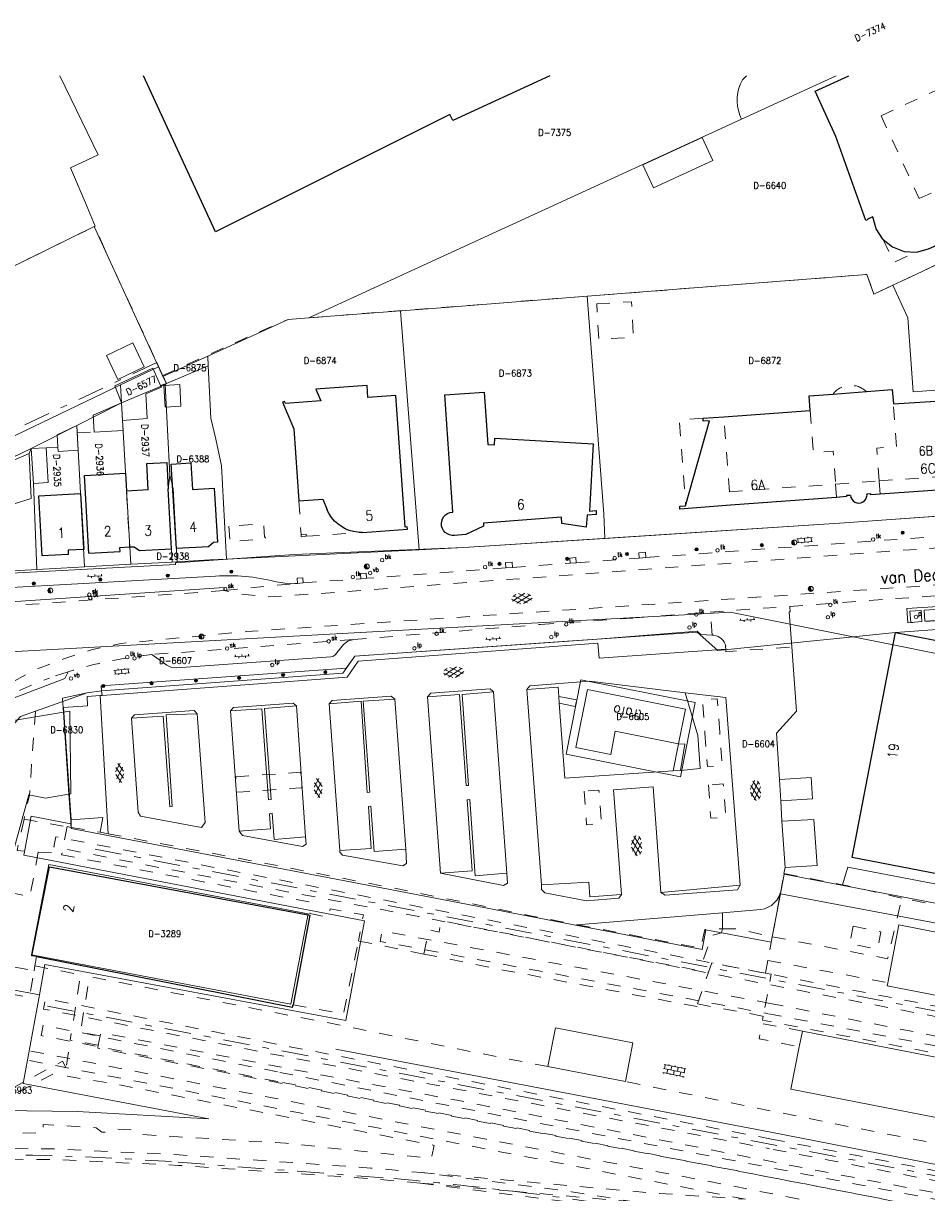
# Model space of a CAD drawing. Header units: metres. Extents: x 132072 to 132715, y 517419 to 517799.
# Tile 9 of 29: x 132152 to 132288, y 517619 to 517796. Entities that reach past the tile are written whole.
import ezdxf
from ezdxf.enums import TextEntityAlignment as Align
from ezdxf.lldxf.tags import DXFTag

# ---------------------------------------------------------------- set-up
doc = ezdxf.new("R2010")
doc.units = ezdxf.units.M
doc.header["$MEASUREMENT"] = 0
doc.linetypes.add('NLCS-HIDDEN', pattern=[4, 2, -2])
doc.linetypes.add('XX-HART', pattern=[13, 4, -2, 1, -2, 4])
for name, color, linetype, lineweight in [('GBKN AS SPOOR', 252, 'XX-HART', 13), ('GBKN BIJGEBOUW', 252, 'Continuous', 13), ('GBKN FUNCTIE AANDUIDING', 252, 'Continuous', 13), ('GBKN HEK', 252, 'XX-HART', 13), ('GBKN HOOFDGEBOUW', 250, 'Continuous', 25), ('GBKN HOOFDGEBOUW OVERBOUWD', 250, 'Continuous', 25), ('GBKN HUISNUMMER', 252, 'Continuous', 13), ('GBKN HUISNUMMER 3E VERD', 252, 'Continuous', 13), ('GBKN HUISNUMMER BEGANE GROND GEEN BGT', 252, 'Continuous', 13), ('GBKN KANT FUNTIEVERSCHIL', 252, 'NLCS-HIDDEN', 13), ('GBKN KANT GESLOTEN VERHARDING EIGEN TERREIN', 252, 'Continuous', 13), ('GBKN KANT OP  OF INRIT', 252, 'NLCS-HIDDEN', 13), ('GBKN KANT OPEN VERHARDING', 252, 'Continuous', 13), ('GBKN KANT VERHARDING OVERIG', 252, 'Continuous', 13), ('GBKN KANT WEGVAK FUNCTIEVERSCHIL', 252, 'NLCS-HIDDEN', 13), ('GBKN KANT WEGVAK GESL VERHARDING', 252, 'NLCS-HIDDEN', 13), ('GBKN LUIFEL', 252, 'NLCS-HIDDEN', 13), ('GBKN MUUR', 252, 'NLCS-HIDDEN', 13), ('GBKN OVERBOUW', 252, 'NLCS-HIDDEN', 13), ('GBKN SCHUUR', 252, 'Continuous', 13), ('GBKN SPOORRAIL', 252, 'NLCS-HIDDEN', 13), ('GBKN STRAATNAAM', 252, 'Continuous', 13), ('GBKN TERREINAFSCHEIDING', 252, 'NLCS-HIDDEN', 13), ('GBKN TUSSENMUUR', 252, 'NLCS-HIDDEN', 13), ('GBKN TUSSENMUUR SCHUUR', 252, 'Continuous', 13), ('GBKN VERHARDINGSSYMBOOL', 252, 'Continuous', 13), ('GBKN VLAKAFSLUITING BEHEER GROEN', 252, 'NLCS-HIDDEN', 13), ('GBKN VLAKAFSLUITING BEHEER WEGEN', 252, 'NLCS-HIDDEN', 13), ('GRENS MAAIVELD', 252, 'NLCS-HIDDEN', 13), ('KADASTER PERCEELNUMMER', 32, 'Continuous', 13), ('KADASTER PERCEELSGRENS', 32, 'KG-KADASTRAAL', 13), ('THEMA AFVALPLAATS', 252, 'Continuous', 13), ('THEMA BOOM', 252, 'Continuous', 13), ('THEMA BRANDKRAAN', 252, 'Continuous', 13), ('THEMA LICHTMAST', 252, 'Continuous', 13), ('THEMA RIOOL', 252, 'Continuous', 13), ('THEMA STRAATMEUBILAIR', 252, 'Continuous', 13), ('WOZ TUSSENMUUR VERDIEPING0', 252, 'NLCS-HIDDEN', 13), ('WOZ TUSSENMUUR VERDIEPING1', 252, 'NLCS-HIDDEN', 13), ('WOZ TUSSENMUUR VERDIEPING3', 252, 'NLCS-HIDDEN', 13)]:
    doc.layers.add(name, color=color, linetype=linetype, lineweight=lineweight)
doc.styles.add('Style-STANDARD', font='STANDARD.shx')
tags = doc.linetypes.add('KG-KADASTRAAL', pattern='A,5.5,-2,["K",Standard,S=1.8,R=0,X=0,Y=-0.9],-2,5.5,-2,[5,NLCS.SHX,S=0.75,R=0,X=0,Y=0],-2', length=19).pattern_tags.tags
tags[6] = DXFTag(74, 10)

# ---------------------------------------------------------------- blocks, each defined once
blk = doc.blocks.new('GV4')
at = {"layer": 'GBKN VERHARDINGSSYMBOOL'}
for p, q in [((0.0026, -0.009), (0.0408, 0.0128)), ((0.0037, 0.0052), (0.0132, 0.0107)), ((0.006, 0.0071), (0.0471, -0.0163)), ((0.0149, -0.0163), (0.056, 0.0071)), ((0.0212, 0.0128), (0.0594, -0.009)), ((0.0488, 0.0107), (0.0583, 0.0052)), ((0, -0.003), (0.027, -0.0185)), ((0.035, -0.0185), (0.062, -0.003))]:
    blk.add_line(p, q, dxfattribs=at)
blk = doc.blocks.new('OV6')
at = {"layer": 'GBKN VERHARDINGSSYMBOOL'}
for p, q in [((0, 0), (0.045, 0)), ((0.0025, 0), (0.0025, 0.005)), ((0.0225, 0), (0.0225, 0.005)), ((0.0325, 0), (0.0325, -0.005)), ((0.0425, 0), (0.0425, 0.005)), ((0.0125, 0), (0.0125, -0.005))]:
    blk.add_line(p, q, dxfattribs=at)
blk = doc.blocks.new('OV4')
at = {"layer": 'GBKN VERHARDINGSSYMBOOL'}
for p, q in [((0, 0.012), (0.066, 0.012)), ((0, 0), (0.066, 0)), ((0.003, 0.012), (0.003, 0)), ((0.013, 0.015), (0.013, 0.012)), ((0.013, 0), (0.013, -0.012)), ((0.023, 0.012), (0.023, 0)), ((0.033, 0.015), (0.033, 0.012)), ((0.033, 0), (0.033, -0.012)), ((0.043, 0.012), (0.043, 0)), ((0.053, 0.015), (0.053, 0.012)), ((0.053, 0), (0.053, -0.012)), ((0.063, 0.012), (0.063, 0)), ((0, -0.012), (0.066, -0.012)), ((0.003, -0.012), (0.003, -0.015)), ((0.023, -0.012), (0.023, -0.015)), ((0.043, -0.012), (0.043, -0.015)), ((0.063, -0.012), (0.063, -0.015))]:
    blk.add_line(p, q, dxfattribs=at)
blk = doc.blocks.new('OV2')
at = {"layer": 'GBKN VERHARDINGSSYMBOOL'}
for p, q in [((0.0001, 0.01), (0.0031, 0.01)), ((0.0031, -0.023), (0.0031, 0.023)), ((0.0031, 0.02), (0.0151, 0.02)), ((0.0031, 0), (0.0151, 0)), ((0.0151, -0.023), (0.0151, 0.023)), ((0.0181, 0.01), (0.0151, 0.01)), ((0.0001, -0.01), (0.0031, -0.01)), ((0.0031, -0.02), (0.0151, -0.02)), ((0.0181, -0.01), (0.0151, -0.01))]:
    blk.add_line(p, q, dxfattribs=at)
blk = doc.blocks.new('GV6')
at = {"layer": 'GBKN VERHARDINGSSYMBOOL'}
for p, q in [((0.001, -0.0034), (0.026, 0.012)), ((0.001, 0.0034), (0.0261, -0.0121)), ((0.0132, -0.0101), (0.0468, 0.0101)), ((0.0132, 0.0101), (0.0468, -0.0101)), ((0.034, 0.012), (0.059, -0.0034)), ((0.034, -0.012), (0.059, 0.0034))]:
    blk.add_line(p, q, dxfattribs=at)
blk = doc.blocks.new('tkolk')
at = {"layer": 'THEMA RIOOL'}
blk.add_circle((0, 0), 0.0262, dxfattribs=at)
at = {"layer": 'THEMA RIOOL', "style": 'Style-STANDARD', "width": 0.9}
blk.add_text('tk', height=0.0675, dxfattribs=at).set_placement((0.041, 0.019))
blk = doc.blocks.new('boom')
at = {"layer": 'THEMA BOOM'}
for radius in [0.0243, 0.0172, 0.0112, 0.00446]:
    blk.add_circle((0, 0), radius, dxfattribs=at)
blk = doc.blocks.new('dwa')
at = {"layer": 'THEMA RIOOL'}
for p, q in [((-0.035, 0.014), (-0.023, -0.03)), ((-0.03, 0.023), (-0.014, -0.035)), ((-0.024, 0.029), (-0.006, -0.037)), ((-0.017, 0.034), (0.002, -0.037)), ((-0.01, 0.036), (0.01, -0.036))]:
    blk.add_line(p, q, dxfattribs=at)
blk.add_circle((0, 0), 0.0375, dxfattribs=at)
blk = doc.blocks.new('skolk')
at = {"layer": 'THEMA RIOOL'}
blk.add_circle((0, 0), 0.0262, dxfattribs=at)
at = {"layer": 'THEMA RIOOL', "style": 'Style-STANDARD', "width": 0.9}
blk.add_text('sk', height=0.0675, dxfattribs=at).set_placement((0.041, 0.019))
blk = doc.blocks.new('vbord')
at = {"layer": 'THEMA STRAATMEUBILAIR'}
blk.add_circle((0, 0), 0.0262, dxfattribs=at)
at = {"layer": 'THEMA STRAATMEUBILAIR', "style": 'Style-STANDARD', "width": 0.9}
blk.add_text('vb', height=0.0675, dxfattribs=at).set_placement((0.041, 0.019))
blk = doc.blocks.new('brand')
at = {"layer": 'THEMA BRANDKRAAN'}
blk.add_circle((0, 0), 0.0262, dxfattribs=at)
at = {"layer": 'THEMA BRANDKRAAN', "style": 'Style-STANDARD', "width": 0.899999}
blk.add_text('bk', height=0.0675, dxfattribs=at).set_placement((0.041, 0.019))
blk = doc.blocks.new('lp')
at = {"layer": 'THEMA LICHTMAST'}
blk.add_circle((0, 0), 0.0262, dxfattribs=at)
at = {"layer": 'THEMA LICHTMAST', "style": 'Style-STANDARD', "width": 0.899999}
blk.add_text('lp', height=0.0675, dxfattribs=at).set_placement((0.041, 0.019))
blk = doc.blocks.new('afvalb_1')
at = {"layer": 'THEMA STRAATMEUBILAIR', "flags": 128}
for points in [[(0.041, 0.064), (0.041, -0.004)], [(0.041, 0.054), (0.047, 0.061), (0.053, 0.064), (0.061, 0.064), (0.067, 0.061), (0.073, 0.054), (0.076, 0.044), (0.076, 0.038), (0.073, 0.028), (0.067, 0.022), (0.061, 0.019), (0.053, 0.019), (0.047, 0.022), (0.041, 0.028)]]:
    blk.add_lwpolyline(points, dxfattribs=at)
at = {"layer": 'THEMA STRAATMEUBILAIR'}
blk.add_circle((0, 0), 0.0262, dxfattribs=at)

msp = doc.modelspace()

# ---------------------------------------------------------------- linework, layer by layer
at = {"layer": 'GBKN AS SPOOR', "flags": 128}
for points in [[(132162.43, 517670.92), (132413.2, 517622.58)], [(132155.24, 517647.22), (132341.42, 517611.65)], [(132174.96, 517623.65), (132207.45, 517621.2)]]:
    msp.add_lwpolyline(points, dxfattribs=at)
at = {"layer": 'GBKN AS SPOOR', "extrusion": (0, 0, -1)}
for centre, radius, start, end in [((-132143.97, 517208.12), 416.69, 89.8617, 94.2656), ((-132163.17, 517118.33), 504.81, 95.0314, 97.0892), ((-132163.5, 517120.82), 502.3, 97.0876, 100.3514)]:
    msp.add_arc(centre, radius, start, end, dxfattribs=at)
at = {"layer": 'GBKN BIJGEBOUW', "flags": 128}
for points in [[(132166.41, 517738.26), (132165.39, 517740.81), (132171.1, 517743.47), (132172.3, 517740.89)], [(132172.3, 517740.89), (132172.42, 517740.63), (132170.08, 517739.61), (132170.29, 517735.9), (132166.56, 517735.59)], [(132172.79, 517740.86), (132175.17, 517741), (132175.35, 517737.74), (132172.97, 517737.61), (132172.79, 517740.86)], [(132162.27, 517733.85), (132162.12, 517736.4), (132166.41, 517738.26)], [(132166.56, 517735.59), (132166.64, 517734.1), (132162.27, 517733.85)], [(132159.7, 517733.72), (132159.64, 517734.81), (132156.69, 517733.4), (132156.79, 517731.56)], [(132156.79, 517731.56), (132156.82, 517730.93), (132159.84, 517731.09), (132159.7, 517733.72)], [(132148.21, 517728.76), (132150.23, 517723.01), (132152.77, 517723.83), (132152.47, 517730.61)], [(132152.47, 517730.61), (132148.21, 517728.76)], [(132155.03, 517731.47), (132155.35, 517726.23), (132153.1, 517726.09), (132152.78, 517731.34)], [(132152.78, 517731.34), (132155.03, 517731.47)], [(132250.41, 517686.81), (132251.45, 517692.05), (132236.67, 517694.99), (132234.94, 517686.22), (132240.17, 517685.18), (132240.87, 517688.71), (132250.41, 517686.81)], [(132281.96, 517650.74), (132283.64, 517659.51), (132324.98, 517651.35)], [(132281.96, 517650.74), (132281.86, 517650.26), (132323.42, 517642.22), (132324.98, 517651.35)], [(132230.68, 517638.11), (132231.86, 517643.95), (132243.49, 517641.7), (132242.43, 517635.83)], [(132268.6, 517641.08), (132267.33, 517634.69), (132360.69, 517616.5), (132360.82, 517617.21), (132362.31, 517625.22), (132269.08, 517643.45)], [(132269.08, 517643.45), (132268.6, 517641.08)], [(132230.68, 517638.11), (132242.43, 517635.83)]]:
    msp.add_lwpolyline(points, dxfattribs=at)
at = {"layer": 'GBKN HEK', "flags": 128}
for points in [[(132171.71, 517744.34), (132151.48, 517734.76), (132141.3, 517728.99), (132120.42, 517719.38)], [(132257.06, 517658.9), (132257.03, 517661.31)]]:
    msp.add_lwpolyline(points, dxfattribs=at)
at = {"layer": 'GBKN HOOFDGEBOUW', "flags": 128}
for points in [[(132231.01, 517787.6), (132216.35, 517780.84), (132215.9, 517781.78), (132180.56, 517764.08), (132169.69, 517787.6)], [(132281.29, 517762.89), (132281.21, 517762.95), (132280.2, 517764.52), (132279.71, 517766.33), (132278.89, 517765.95), (132278.92, 517765.89), (132278.64, 517765.76), (132274.14, 517778.44), (132271.01, 517785.26), (132276.1, 517787.6)], [(132286.28, 517761.01), (132288.11, 517761.47), (132289.83, 517762.26)], [(132202.73, 517718.71), (132209.52, 517719.2), (132209.5, 517719.52), (132209.17, 517719.5), (132207.75, 517739.36), (132203.56, 517739.06), (132203.43, 517740.85), (132195.72, 517740.3), (132196.45, 517738.55), (132191.12, 517738.17), (132191, 517738.46), (132190.7, 517738.34), (132192.39, 517734.34), (132193.13, 517723.45)], [(132216.38, 517721.77), (132215.15, 517739.47), (132221.09, 517739.88), (132221.64, 517731.96), (132222.67, 517731.9), (132222.72, 517732.9), (132237.54, 517732.05), (132236.96, 517721.91), (132237.96, 517721.99), (132238, 517721.41), (132236.62, 517721.3), (132236.46, 517719.49), (132232.79, 517720.03), (132232.74, 517721.01), (132220.98, 517720.09), (132221, 517719.62), (132218.34, 517718.37), (132216.62, 517718.25)], [(132270.25, 517737.12), (132270.09, 517739.31), (132273.71, 517739.58)], [(132273.71, 517739.58), (132278.73, 517739.95)], [(132278.73, 517739.95), (132282.65, 517740.25), (132282.82, 517738.08)], [(132282.82, 517738.08), (132295.54, 517738.92)], [(132254.1, 517735.92), (132257.24, 517736.15)], [(132257.24, 517736.15), (132270.25, 517737.12)], [(132170.43, 517725.11), (132170.22, 517729.1), (132173.21, 517729.27), (132173.43, 517725.28)], [(132174.12, 517725), (132173.86, 517728.99), (132176.86, 517729.18), (132177.11, 517725.19)], [(132161.45, 517715.55), (132160.81, 517727.27), (132166.99, 517727.65), (132167.15, 517724.93)], [(132170.43, 517725.11), (132167.15, 517724.93)], [(132167.62, 517716.51), (132168.29, 517716.54), (132169.11, 517715.97), (132173.93, 517716.23), (132173.43, 517725.28)], [(132177.11, 517725.19), (132180.36, 517725.39), (132180.88, 517717.23), (132180.25, 517717.2), (132179.52, 517716.54), (132174.67, 517716.27), (132174.12, 517725)], [(132303.6, 517726.49), (132304.53, 517726.56), (132304.56, 517726.13), (132280.82, 517724.46)], [(132153.95, 517724.23), (132160.23, 517724.56), (132160.69, 517716.12), (132158.37, 517716), (132158.33, 517715.38), (132154.45, 517715.16), (132153.95, 517724.23)], [(132274.24, 517723.98), (132258.23, 517722.79)], [(132276.33, 517724.29), (132275.73, 517724.25), (132275.74, 517724.1), (132274.24, 517723.98)], [(132276.33, 517724.29), (132276.39, 517723.98), (132276.53, 517723.7), (132276.73, 517723.46), (132276.99, 517723.28), (132277.29, 517723.16), (132277.6, 517723.13), (132277.91, 517723.18), (132278.2, 517723.3), (132278.45, 517723.49), (132278.65, 517723.74), (132278.77, 517724.03), (132278.83, 517724.34), (132278.82, 517724.47)], [(132280.82, 517724.46), (132279.43, 517724.37), (132279.42, 517724.52), (132278.82, 517724.47)], [(132216.62, 517718.25), (132216.25, 517718.25), (132215.88, 517718.32), (132215.54, 517718.47), (132215.23, 517718.7), (132214.98, 517718.98), (132214.8, 517719.3), (132214.68, 517719.66), (132214.65, 517720.03), (132214.7, 517720.41), (132214.82, 517720.76), (132215.02, 517721.08), (132215.27, 517721.35), (132215.58, 517721.57), (132215.93, 517721.71), (132216.3, 517721.77), (132216.38, 517721.77)], [(132258.23, 517722.79), (132250.61, 517722.22), (132250.58, 517722.65), (132251.48, 517722.72)], [(132161.45, 517715.55), (132166.17, 517715.81), (132166.14, 517716.42), (132167.62, 517716.51)], [(132283.13, 517703.58), (132291.69, 517701.93), (132291.54, 517704.2), (132331.24, 517706.91)], [(132343.23, 517656.75), (132276.58, 517669.67), (132283.13, 517703.58)], [(132153.56, 517654.69), (132153.04, 517654.8), (132152.88, 517654.83), (132155.53, 517668.25), (132194.78, 517660.94), (132192.27, 517647.4)], [(132153.56, 517654.69), (132192.2, 517647.04), (132192.27, 517647.4)]]:
    msp.add_lwpolyline(points, dxfattribs=at)
at = {"layer": 'GBKN HOOFDGEBOUW OVERBOUWD', "flags": 128}
for points in [[(132281.29, 517762.89), (132282.67, 517761.77), (132284.41, 517761.1), (132286.28, 517761.01)], [(132251.48, 517722.72), (132255.07, 517735.56), (132254.13, 517735.49), (132254.1, 517735.92)], [(132193.13, 517723.45), (132196.74, 517723.7), (132197.39, 517722.13)], [(132202.73, 517718.71), (132202.06, 517718.73), (132201.4, 517718.83), (132200.75, 517719), (132200.13, 517719.26), (132199.55, 517719.58), (132199.01, 517719.97), (132198.52, 517720.42), (132198.08, 517720.93), (132197.71, 517721.49), (132197.41, 517722.08), (132197.39, 517722.13)]]:
    msp.add_lwpolyline(points, dxfattribs=at)
at = {"layer": 'GBKN KANT FUNTIEVERSCHIL', "flags": 128}
msp.add_lwpolyline([(132257.53, 517701.1), (132257.55, 517700.7), (132267.49, 517701.42)], dxfattribs=at)
at = {"layer": 'GBKN KANT GESLOTEN VERHARDING EIGEN TERREIN', "flags": 128}
for points in [[(132234.98, 517714.13), (132234.93, 517714.9), (132233.99, 517714.83), (132234.04, 517714.06)], [(132245.49, 517714.9), (132245.42, 517715.7), (132244.42, 517715.61), (132244.49, 517714.83)], [(132203.36, 517711.78), (132203.31, 517712.54), (132202.42, 517712.47), (132202.47, 517711.72)], [(132225.35, 517713.42), (132225.29, 517714.22), (132224.33, 517714.15), (132224.38, 517713.34)], [(132193.81, 517711.07), (132193.75, 517711.85), (132192.87, 517711.78), (132192.93, 517711.01)], [(132285, 517705.06), (132284.84, 517707.21), (132289.56, 517707.54)], [(132200.44, 517696.88), (132202.07, 517699.27), (132238.21, 517702.01)], [(132257.53, 517701.1), (132238.42, 517699.72), (132238.21, 517702.01)], [(132267.49, 517701.42), (132268.19, 517691.72)], [(132163.46, 517694.11), (132200.44, 517696.88)], [(132222.52, 517694.63), (132222.01, 517695.08), (132213.03, 517694.42), (132212.57, 517693.91)], [(132236.98, 517696.24), (132227.97, 517695.53), (132227.53, 517695)], [(132227.53, 517695), (132232.24, 517695.35), (132232.35, 517693.96)], [(132229.72, 517665.5), (132227.53, 517695)], [(132251.43, 517694.51), (132236.98, 517696.24)], [(132163.2, 517694.09), (132164.36, 517673.24)], [(132207.61, 517693.55), (132207.07, 517694), (132198.17, 517693.32), (132197.7, 517692.83)], [(132207.61, 517693.55), (132202.86, 517693.23), (132203.84, 517679.5), (132203.46, 517679.44), (132202.53, 517693.22), (132197.7, 517692.83)], [(132207.61, 517693.55), (132209.3, 517670.89)], [(132222.52, 517694.63), (132217.77, 517694.26), (132218.72, 517680.53), (132218.38, 517680.49), (132217.39, 517694.25), (132212.57, 517693.91)], [(132214.5, 517667.27), (132212.57, 517693.91)], [(132222.52, 517694.63), (132224.5, 517667.28)], [(132232.35, 517693.96), (132232.4, 517692.91)], [(132232.35, 517693.96), (132235.08, 517693.46)], [(132235.08, 517693.46), (132234.83, 517692.43)], [(132259.71, 517665.45), (132257.55, 517693.78), (132251.43, 517694.51)], [(132253.33, 517688.06), (132251.43, 517694.51)], [(132177.82, 517691.32), (132177.33, 517691.81), (132168.36, 517691.16), (132167.9, 517690.66)], [(132177.82, 517691.32), (132173.12, 517691.15), (132174.06, 517677.32), (132173.66, 517677.29), (132172.68, 517690.96), (132167.9, 517690.66)], [(132167.9, 517690.66), (132168.89, 517676.47), (132169.28, 517675.87), (132178.46, 517674.16), (132179, 517674.91), (132177.82, 517691.32)], [(132192.79, 517692.51), (132192.27, 517692.93), (132183.28, 517692.26), (132182.83, 517691.79)], [(132192.79, 517692.51), (132187.98, 517692.11), (132188.97, 517678.4), (132188.57, 517678.37), (132187.58, 517692.1), (132182.83, 517691.79)], [(132184.16, 517673.62), (132182.83, 517691.79)], [(132192.79, 517692.51), (132194.16, 517672.77)], [(132199.3, 517670.69), (132197.7, 517692.83)], [(132249.6, 517682.72), (132233.24, 517681.6), (132232.4, 517692.91)], [(132232.4, 517692.91), (132234.83, 517692.43)], [(132268.19, 517691.72), (132265.17, 517688.41)], [(132250.68, 517682.79), (132253.67, 517683.07), (132253.33, 517688.06)], [(132265.27, 517686.84), (132265.17, 517688.41)], [(132249.6, 517682.72), (132250.41, 517686.81)], [(132250.41, 517686.81), (132251.38, 517686.77)], [(132250.68, 517682.79), (132251.38, 517686.77)], [(132265.61, 517681.4), (132265.27, 517686.84)], [(132249.6, 517682.72), (132250.68, 517682.79)], [(132270.42, 517681.7), (132265.61, 517681.4)], [(132265.82, 517678.2), (132265.61, 517681.4)], [(132270.42, 517681.7), (132270.62, 517678.5)], [(132241.8, 517664.07), (132240.6, 517679.84), (132246.57, 517680.29), (132247.76, 517664.38)], [(132199.3, 517670.69), (132204.07, 517671.02), (132203.63, 517677.35), (132204, 517677.38), (132204.5, 517670.55), (132209.3, 517670.89)], [(132214.5, 517667.27), (132219.29, 517667.65), (132218.52, 517678.36), (132218.91, 517678.42), (132219.72, 517666.88), (132224.5, 517667.28)], [(132265.82, 517678.2), (132270.62, 517678.5)], [(132266.01, 517675.15), (132265.82, 517678.2)], [(132163.17, 517673.45), (132163.57, 517675.68), (132158.82, 517675.34)], [(132184.16, 517673.62), (132188.89, 517673.96), (132188.73, 517676.25), (132189.13, 517676.32), (132189.4, 517672.38), (132194.16, 517672.77)], [(132266.49, 517668.12), (132271.29, 517668.45), (132270.82, 517675.39), (132266.01, 517675.15)], [(132266.49, 517668.12), (132266.01, 517675.15)], [(132194.16, 517672.77), (132194.23, 517671.68), (132193.67, 517671.29), (132184.62, 517672.98), (132184.16, 517673.62)], [(132209.3, 517670.89), (132209.4, 517668.73), (132208.84, 517668.37), (132199.72, 517669.98), (132199.3, 517670.47), (132199.3, 517670.69)], [(132214.5, 517667.27), (132223.99, 517665.44), (132224.59, 517665.78), (132224.5, 517667.28)], [(132266.49, 517668.12), (132266.31, 517667.22)], [(132342.88, 517655.34), (132275.95, 517668.17), (132275.11, 517665.53)], [(132229.72, 517665.5), (132236.9, 517665.94), (132237.04, 517663.7), (132241.8, 517664.07)], [(132241.8, 517664.07), (132241.39, 517663.49), (132236.53, 517663.12), (132230.23, 517664.31), (132229.75, 517664.84), (132229.72, 517665.5)], [(132247.76, 517664.38), (132259.71, 517665.45)], [(132259.71, 517665.45), (132259.31, 517664.78), (132248.37, 517663.97), (132247.76, 517664.38)], [(132257.03, 517661.31), (132262.23, 517661.75)], [(132235.1, 517659.51), (132257.03, 517661.31)], [(132359.78, 517609.75), (132299.51, 517621.33), (132264.33, 517628.19), (132198.7, 517640.74)]]:
    msp.add_lwpolyline(points, dxfattribs=at)
at = {"layer": 'GBKN KANT GESLOTEN VERHARDING EIGEN TERREIN'}
msp.add_arc((132262.31, 517665.37), 3.62, 268.742, 342.2166, dxfattribs=at)
at = {"layer": 'GBKN KANT OP  OF INRIT', "flags": 128}
msp.add_lwpolyline([(132289.72, 517705.39), (132285, 517705.06)], dxfattribs=at)
at = {"layer": 'GBKN KANT OPEN VERHARDING', "flags": 128}
for points in [[(132318.82, 517723.24), (132275.42, 517720.13), (132218.02, 517716.4), (132192.44, 517715.39)], [(132126.86, 517711.32), (132174.54, 517713.88), (132174.55, 517714.11), (132192.44, 517715.39)], [(132180.59, 517712.12), (132127.98, 517709.19), (132126.78, 517708.99), (132125.65, 517708.53), (132122.3, 517706.76)], [(132192.52, 517710.98), (132191.02, 517711.03), (132189.49, 517711.31)], [(132181.9, 517709.93), (132181.87, 517710.41), (132148.19, 517708.11), (132145.73, 517707.83), (132141.36, 517706.96), (132129.7, 517706.22), (132130.36, 517704.66)], [(132267.49, 517701.42), (132267.11, 517706.71), (132267.24, 517706.72), (132267.18, 517707.53)], [(132238.15, 517702.59), (132253.24, 517703.78), (132253.75, 517703.32)], [(132201.36, 517702.53), (132200.55, 517702.3), (132199.9, 517701.77), (132198.68, 517700.29), (132198.37, 517700.04), (132197.98, 517699.93)], [(132200.28, 517698.2), (132201.61, 517700.03), (132232.91, 517702.23), (132238.15, 517702.59)], [(132253.75, 517703.32), (132255.48, 517703.19)], [(132255.48, 517703.19), (132255.74, 517703.17)], [(132197.98, 517699.93), (132174.76, 517698.26), (132173.96, 517698.34), (132173.23, 517698.68), (132170.96, 517700.27)], [(132257.51, 517701.51), (132257.53, 517701.1)], [(132147.96, 517690.4), (132149.55, 517693.48), (132157.84, 517696.66), (132158.36, 517697.68)], [(132163.4, 517694.78), (132163.32, 517695.57), (132200.28, 517698.2)], [(132153.41, 517691.71), (132161.2, 517694.5), (132163.4, 517694.78)], [(132146.44, 517687.24), (132149.65, 517689.21), (132151.17, 517690.91), (132153.41, 517691.71)]]:
    msp.add_lwpolyline(points, dxfattribs=at)
at = {"layer": 'GBKN KANT OPEN VERHARDING'}
msp.add_arc((132182.37, 517682.27), 29.9, 76.2249, 93.4141, dxfattribs=at)
at = {"layer": 'GBKN KANT OPEN VERHARDING', "extrusion": (0, 0, -1)}
msp.add_arc((-132255.46, 517701.1), 2.1, 97.8878, 168.6388, dxfattribs=at)
at = {"layer": 'GBKN KANT VERHARDING OVERIG', "flags": 128}
for points in [[(132158.82, 517675.34), (132157.64, 517692.27), (132161.27, 517692.54), (132161.2, 517693.96), (132163.2, 517694.09)], [(132163.2, 517694.09), (132163.46, 517694.11)]]:
    msp.add_lwpolyline(points, dxfattribs=at)
at = {"layer": 'GBKN KANT WEGVAK FUNCTIEVERSCHIL', "flags": 128}
for points in [[(132181.9, 517709.93), (132192.52, 517710.98)], [(132255.18, 517706.66), (132258.7, 517706.96), (132267.18, 517707.53)], [(132201.36, 517702.53), (132170.96, 517700.27)], [(132143.8, 517691.4), (132147.39, 517693.39), (132155.52, 517696.73)], [(132158.36, 517697.68), (132155.52, 517696.73)]]:
    msp.add_lwpolyline(points, dxfattribs=at)
at = {"layer": 'GBKN KANT WEGVAK GESL VERHARDING', "flags": 128}
for points in [[(132245.49, 517714.9), (132319.44, 517720.27)], [(132234.98, 517714.13), (132244.49, 517714.83)], [(132244.49, 517714.83), (132245.49, 517714.9)], [(132224.38, 517713.34), (132203.36, 517711.78)], [(132224.38, 517713.34), (132225.35, 517713.42)], [(132225.35, 517713.42), (132234.04, 517714.06)], [(132234.04, 517714.06), (132234.98, 517714.13)], [(132192.52, 517710.98), (132192.93, 517711.01)], [(132192.93, 517711.01), (132193.81, 517711.07)], [(132193.81, 517711.07), (132202.47, 517711.72)], [(132202.47, 517711.72), (132203.36, 517711.78)], [(132267.18, 517707.53), (132293.67, 517709.48), (132319.16, 517711.22)], [(132181.9, 517709.93), (132151.35, 517707.76), (132146.92, 517707.26), (132142.55, 517706.4), (132138.03, 517705.11), (132133.64, 517703.42)], [(132229.61, 517704.81), (132243.84, 517705.79)], [(132243.84, 517705.79), (132253.29, 517706.5), (132255.18, 517706.66)], [(132201.36, 517702.53), (132229.61, 517704.81)]]:
    msp.add_lwpolyline(points, dxfattribs=at)
at = {"layer": 'GBKN KANT WEGVAK GESL VERHARDING'}
msp.add_arc((132177.57, 517635.99), 64.61, 95.8736, 107.3033, dxfattribs=at)
at = {"layer": 'GBKN LUIFEL', "flags": 128}
for points in [[(132238.06, 517753.2), (132243.32, 517753.5), (132243.62, 517748.15), (132238.37, 517747.85), (132238.06, 517753.2)], [(132182.59, 517719.64), (132182.73, 517717.66), (132182.62, 517717.66), (132182.64, 517717.34), (132188.11, 517717.71), (132188.09, 517718), (132187.98, 517718), (132187.84, 517720), (132182.59, 517719.64)], [(132256.63, 517688.56), (132256.25, 517693.6), (132254, 517693.43), (132254.38, 517688.4)], [(132254.38, 517688.4), (132254.76, 517683.36), (132257.01, 517683.53), (132256.63, 517688.56)], [(132183.62, 517681.81), (132193.4, 517682.51), (132193.57, 517680.18), (132183.79, 517679.48), (132183.62, 517681.81)], [(132254.9, 517680.59), (132255.28, 517675.56), (132257.53, 517675.73), (132257.15, 517680.76), (132254.9, 517680.59)], [(132236.16, 517679.64), (132236.53, 517674.6), (132238.79, 517674.77), (132238.41, 517679.81), (132236.16, 517679.64)]]:
    msp.add_lwpolyline(points, dxfattribs=at)
at = {"layer": 'GBKN LUIFEL'}
msp.add_arc((132276.38, 517737.55), 3.35, 45.7143, 142.8015, dxfattribs=at)
at = {"layer": 'GBKN MUUR', "flags": 128}
msp.add_lwpolyline([(132194.26, 517718.11), (132194.24, 517718.42), (132193.48, 517718.37)], dxfattribs=at)
at = {"layer": 'GBKN OVERBOUW', "flags": 128}
for points in [[(132281.29, 517762.89), (132282.88, 517759.44), (132286.28, 517761.01)], [(132254.1, 517735.92), (132250.52, 517735.65), (132251.48, 517722.72)], [(132193.13, 517723.45), (132193.48, 517718.37)], [(132193.48, 517718.37), (132193.5, 517718.05), (132194.26, 517718.11)], [(132194.26, 517718.11), (132202.73, 517718.71)]]:
    msp.add_lwpolyline(points, dxfattribs=at)
at = {"layer": 'GBKN SCHUUR', "flags": 128}
for points in [[(132246.63, 517770.69), (132255.58, 517774.82), (132253.98, 517778.28), (132245.03, 517774.15), (132246.63, 517770.69)], [(132168.11, 517747.29), (132164.11, 517745.4), (132165.82, 517741.78), (132169.82, 517743.67), (132168.11, 517747.29)]]:
    msp.add_lwpolyline(points, dxfattribs=at)
at = {"layer": 'GBKN SPOORRAIL', "flags": 128}
for points in [[(132431.21, 517618.1), (132325.48, 517638.68), (132251.4, 517652.89), (132211.26, 517660.72), (132172.36, 517668.09), (132156.17, 517671.27), (132156.48, 517672.76), (132325.87, 517640.18), (132387.68, 517628.08), (132420.95, 517621.71)], [(132264.22, 517647.63), (132205.71, 517658.56), (132205.41, 517656.99), (132263.88, 517646.1)], [(132264.41, 517627.16), (132191.77, 517641.1), (132154.95, 517648.35), (132154.64, 517646.78), (132191.46, 517639.54), (132264.14, 517625.71)], [(132264.22, 517647.63), (132330.61, 517634.52), (132377.81, 517625.29), (132411.5, 517618.96), (132455.84, 517610.48)], [(132462.32, 517607.77), (132443.54, 517611.26), (132373.83, 517624.6), (132302.54, 517638.67), (132263.88, 517646.1)], [(132189.98, 517635.84), (132154.27, 517642.78), (132154.58, 517644.35), (132190.26, 517637.22)], [(132260.53, 517618.08), (132152.22, 517639.06), (132152.49, 517640.49), (132221.42, 517627.12), (132257.17, 517620.35), (132273.14, 517617.22)], [(132190.26, 517637.22), (132231.87, 517629.06), (132308.68, 517614.33)], [(132294.75, 517615.47), (132189.98, 517635.84)], [(132264.41, 517627.16), (132347.44, 517611.15)], [(132142.3, 517625.72), (132143.88, 517625.78), (132156.86, 517625.66), (132175.09, 517624.78), (132204, 517622.79), (132211.62, 517622.11)], [(132333.41, 517612.3), (132264.14, 517625.71)], [(132211.45, 517620.52), (132203.88, 517621.19), (132174.99, 517623.19), (132156.82, 517624.06), (132142.97, 517624.15)], [(132244.05, 517617.64), (132234.27, 517619.22), (132211.62, 517622.11)], [(132211.62, 517622.11), (132246.39, 517619.04), (132260.53, 517618.08)], [(132211.45, 517620.52), (132225.48, 517619.28)], [(132211.45, 517620.52), (132234.05, 517617.63), (132269.45, 517611.93)], [(132225.48, 517619.28), (132244.05, 517617.64)]]:
    msp.add_lwpolyline(points, dxfattribs=at)
at = {"layer": 'GBKN TERREINAFSCHEIDING', "flags": 128}
for points in [[(132105.44, 517787.6), (132132.52, 517750.23), (132162.4, 517764.91)], [(132172.61, 517742.37), (132184.76, 517747.88), (132191.52, 517750.84), (132278.81, 517757.62), (132279.87, 517754.67), (132282.72, 517756.01), (132319.58, 517773.45)], [(132163.81, 517761.51), (132162.4, 517764.91)], [(132163.81, 517761.51), (132171.71, 517744.34)], [(132171.71, 517744.34), (132172.61, 517742.37)], [(132172.3, 517740.89), (132173.17, 517741.15)], [(132172.61, 517742.37), (132173.17, 517741.15)], [(132159.7, 517733.72), (132162.27, 517733.85)], [(132152.47, 517730.61), (132152.78, 517731.34)], [(132155.03, 517731.47), (132156.79, 517731.56)], [(132163.46, 517694.11), (132163.4, 517694.78)], [(132151.69, 517675.41), (132150.64, 517670.69), (132153.85, 517670.47)], [(132151.69, 517675.41), (132158.18, 517674.3)], [(132158.82, 517674.19), (132158.18, 517674.3)], [(132158.82, 517675.34), (132158.82, 517674.19)], [(132158.82, 517674.19), (132160.97, 517673.82), (132163.17, 517673.45)], [(132163.17, 517673.45), (132164.36, 517673.24)], [(132164.36, 517673.24), (132188.18, 517668.75), (132210.81, 517664.37), (132228.32, 517660.81), (132235.1, 517659.51)], [(132153.85, 517670.47), (132152.58, 517663.7), (132149.26, 517664.44), (132145.56, 517669.85), (132143.42, 517670.14)], [(132265.77, 517664.27), (132266.31, 517667.22)], [(132266.31, 517667.22), (132275.11, 517665.53)], [(132284.08, 517663.5), (132275.95, 517665.37), (132275.11, 517665.53)], [(132264.55, 517657.69), (132265.77, 517664.27)], [(132342.88, 517655.34), (132343.2, 517652), (132284.08, 517663.5)], [(132235.1, 517659.51), (132253.75, 517655.96), (132254.38, 517658.76), (132257.06, 517658.9)], [(132257.06, 517658.9), (132259.4, 517658.86), (132264.55, 517657.69)]]:
    msp.add_lwpolyline(points, dxfattribs=at)
at = {"layer": 'GBKN TUSSENMUUR', "flags": 128}
msp.add_lwpolyline([(132167.15, 517724.93), (132167.62, 517716.51)], dxfattribs=at)
at = {"layer": 'GBKN TUSSENMUUR SCHUUR', "flags": 128}
msp.add_lwpolyline([(132166.56, 517735.59), (132166.41, 517738.26)], dxfattribs=at)
at = {"layer": 'GBKN VLAKAFSLUITING BEHEER GROEN', "flags": 128}
msp.add_lwpolyline([(132153.41, 517691.71), (132152.5, 517678.99), (132151.69, 517675.41)], dxfattribs=at)
at = {"layer": 'GBKN VLAKAFSLUITING BEHEER WEGEN', "flags": 128}
for points in [[(132325.69, 517720.61), (132324.67, 517719.93), (132322.67, 517718.84), (132191.86, 517709.16), (132188.19, 517708.97), (132183.86, 517709.48), (132181.9, 517709.93)], [(132143.8, 517691.4), (132150.2, 517696.26), (132153.42, 517698), (132157.68, 517699.61), (132162, 517701.03), (132166.32, 517701.94), (132185.28, 517703.74), (132343.25, 517714.39)], [(132255.48, 517703.19), (132255.18, 517706.66)]]:
    msp.add_lwpolyline(points, dxfattribs=at)
at = {"layer": 'GRENS MAAIVELD', "flags": 128}
for points in [[(132158.18, 517674.3), (132157.36, 517670.05)], [(132153.85, 517670.47), (132155.94, 517670.32), (132157.36, 517670.05)], [(132157.36, 517670.05), (132195.08, 517662.86), (132194.81, 517661.21), (132197.67, 517660.6), (132197.88, 517661.92), (132202.87, 517660.97), (132202.12, 517657.05)], [(132264.55, 517657.69), (132281.94, 517654.38), (132284.08, 517663.5)], [(132211.98, 517655.08), (132212.78, 517658.73), (132214.28, 517658.37), (132214.61, 517660.1), (132245.31, 517654.12), (132254.92, 517652.32)], [(132257.06, 517658.9), (132256.89, 517658.28), (132255.42, 517657.91), (132254.07, 517654.03), (132255.42, 517653.77)], [(132276.74, 517659.26), (132280.94, 517658.43), (132280.42, 517655.83), (132276.23, 517656.67), (132276.74, 517659.26)], [(132192.27, 517647.4), (132199.89, 517646.04), (132202.12, 517657.05)], [(132211.98, 517655.08), (132202.12, 517657.05)], [(132264.55, 517657.69), (132263.87, 517654.12)], [(132138.51, 517655.43), (132153.2, 517652.54)], [(132153.33, 517653.29), (132153.56, 517654.69)], [(132211.98, 517655.08), (132224.22, 517652.62), (132253.15, 517647.15), (132253.26, 517647.55)], [(132137.72, 517651.2), (132152.53, 517648.53), (132153.2, 517652.54)], [(132153.2, 517652.54), (132153.33, 517653.29)], [(132153.33, 517653.29), (132160.23, 517651.96), (132158.65, 517642.06)], [(132254.92, 517652.32), (132255.42, 517653.77)], [(132263.5, 517652.19), (132255.91, 517653.65), (132255.42, 517653.77)], [(132263.87, 517654.12), (132263.5, 517652.19)], [(132263.87, 517654.12), (132281.96, 517650.74)], [(132163.16, 517642.75), (132160.2, 517643.29), (132161.57, 517651.68), (132199.74, 517644.27), (132217.05, 517640.75), (132230.68, 517638.11)], [(132253.26, 517647.55), (132254.92, 517652.32)], [(132263.5, 517652.19), (132264.39, 517652.02), (132263.67, 517648.26), (132263.52, 517647.47), (132263.21, 517645.9), (132263.18, 517645.7)], [(132253.26, 517647.55), (132263.18, 517645.7)], [(132263.18, 517645.7), (132263.06, 517645.11), (132288.55, 517640.22), (132308.76, 517636.17), (132365.14, 517625.46), (132363.51, 517616.69), (132425.14, 517604.82), (132424.32, 517600.24), (132389.6, 517607.02), (132368.61, 517610.96), (132349.61, 517614.74), (132277.42, 517628.79), (132242.43, 517635.83)], [(132269.08, 517643.45), (132262.94, 517644.61), (132262.55, 517642.29), (132268.6, 517641.08)], [(132139.49, 517628.19), (132149.28, 517628.06), (132154.59, 517628.08), (132154.56, 517629.36), (132162.56, 517628.86), (132163.43, 517628.19), (132164.68, 517628.17), (132165.84, 517628.67), (132167.95, 517628.54), (132168.86, 517627.87), (132191.16, 517626.52), (132213.11, 517624.25), (132213.56, 517626.2), (132164.82, 517635.58), (132157.84, 517636.69), (132158.65, 517642.06)], [(132162.89, 517641.33), (132158.65, 517642.06)], [(132163.16, 517642.75), (132162.89, 517641.33)], [(132583.33, 517562.54), (132573.88, 517564.42), (132454.76, 517587.29), (132358.26, 517605.72), (132296.97, 517617.57), (132273.52, 517621.99), (132216.41, 517633.12), (132194.2, 517637.28), (132163.25, 517643.24), (132163.16, 517642.75)], [(132312.38, 517612.12), (132162.81, 517640.9), (132162.89, 517641.33)], [(132139.06, 517629.32), (132144.93, 517632.18), (132157.49, 517638.89), (132157.99, 517637.97), (132143.87, 517630.63), (132139.4, 517628.43)]]:
    msp.add_lwpolyline(points, dxfattribs=at)
at = {"layer": 'KADASTER PERCEELSGRENS', "flags": 128}
for points in [[(132157.11, 517787.6), (132162.86, 517775.67)], [(132259.91, 517781.05), (132259.64, 517781.68), (132259.43, 517782.34), (132259.3, 517783.01), (132259.23, 517783.7), (132259.25, 517784.39), (132259.34, 517785.07), (132259.5, 517785.74), (132259.73, 517786.38), (132260.03, 517787)], [(132259.91, 517781.05), (132274.16, 517787.6)], [(132260.03, 517787), (132260.64, 517787.6)], [(132194.66, 517751.08), (132259.91, 517781.05)], [(132162.86, 517775.67), (132158.71, 517773.7), (132160.91, 517768.52), (132162.4, 517764.91), (132162.27, 517764.85)], [(132282.72, 517756.01), (132285.32, 517757.22), (132315.39, 517771.46)], [(132132.52, 517750.23), (132162.27, 517764.85)], [(132162.27, 517764.85), (132171.68, 517744.33), (132171.97, 517743.7)], [(132236.63, 517754.33), (132251.45, 517755.49), (132278.81, 517757.62), (132279.87, 517754.67), (132282.72, 517756.01)], [(132306.48, 517722.35), (132305.08, 517741.32), (132285.81, 517739.9), (132284.99, 517751.07), (132282.72, 517756.01)], [(132208.48, 517752.13), (132208.61, 517752.14), (132215.23, 517752.65), (132236.63, 517754.33)], [(132236.63, 517754.33), (132238.12, 517734.73), (132238.34, 517732.01), (132239.15, 517721.51), (132239.3, 517717.78)], [(132194.66, 517751.08), (132208.48, 517752.13)], [(132211.27, 517716.08), (132208.48, 517752.13)], [(132179.42, 517745.3), (132191.52, 517750.84), (132194.66, 517751.08)], [(132172.65, 517742.21), (132179.42, 517745.3)], [(132179.42, 517745.3), (132179.49, 517743.83)], [(132166.26, 517740.96), (132171.97, 517743.7)], [(132171.97, 517743.7), (132172.65, 517742.21)], [(132173.17, 517741.15), (132179.49, 517743.83)], [(132179.49, 517743.83), (132179.86, 517735.92)], [(132122.8, 517720.11), (132166.26, 517740.96)], [(132166.26, 517740.96), (132166.41, 517738.26)], [(132166.41, 517738.26), (132172.97, 517741.03)], [(132172.65, 517742.21), (132173.17, 517741.15)], [(132172.97, 517741.03), (132173.17, 517741.15)], [(132172.97, 517741.03), (132173.69, 517727.33)], [(132159.64, 517734.81), (132166.41, 517738.26)], [(132166.41, 517738.26), (132167.79, 517713.89)], [(132179.86, 517735.92), (132180.61, 517732.76), (132181.28, 517729.72), (132181.48, 517728.74), (132182.24, 517714.68)], [(132152.78, 517731.34), (132159.64, 517734.81)], [(132159.64, 517734.81), (132160.83, 517713.49)], [(132124.96, 517717.94), (132129.18, 517720.01), (132152.78, 517731.34)], [(132152.78, 517731.34), (132153.1, 517726.09)], [(132173.43, 517725.28), (132173.69, 517727.33)], [(132173.69, 517727.33), (132174.17, 517725.32)], [(132153.1, 517726.09), (132153.64, 517713.08)], [(132173.43, 517725.28), (132174.04, 517714.23)], [(132174.17, 517725.32), (132174.79, 517714.27)], [(132239.3, 517717.78), (132275.42, 517720.13), (132306.48, 517722.35)], [(132211.27, 517716.08), (132218.02, 517716.4), (132239.3, 517717.78)], [(132182.24, 517714.68), (132211.27, 517716.08)], [(132174.04, 517714.23), (132174.79, 517714.27)], [(132174.79, 517714.27), (132179.7, 517714.54), (132182.24, 517714.68)], [(132131, 517712.22), (132132.31, 517711.96), (132133.64, 517711.97), (132153.64, 517713.08)], [(132153.64, 517713.08), (132157.28, 517713.29), (132160.83, 517713.49)], [(132160.83, 517713.49), (132167.79, 517713.89)], [(132167.79, 517713.89), (132174.04, 517714.23)], [(132139.57, 517700.15), (132197.79, 517703.34), (132251.31, 517706.28)], [(132251.31, 517706.28), (132258.21, 517706.65), (132276.76, 517702.94)], [(132331.24, 517706.91), (132291.54, 517704.2), (132283.13, 517703.58), (132276.76, 517702.94)], [(132253.2, 517703.64), (132201.61, 517700.03), (132199.79, 517697.45), (132163.4, 517694.78)], [(132253.2, 517703.64), (132256.34, 517700.87), (132276.76, 517702.94)], [(132276.76, 517702.94), (132349.68, 517688.33)], [(132252.92, 517693.03), (132250.69, 517681.81), (132233.47, 517685.24), (132235.69, 517696.46), (132252.92, 517693.03)], [(132161.2, 517694.5), (132157.52, 517693.69)], [(132157.52, 517693.69), (132157.59, 517692.2), (132157.63, 517691.56)], [(132163.4, 517694.78), (132161.2, 517694.5)], [(132141.98, 517688.94), (132157.63, 517691.56)], [(132157.63, 517691.56), (132158.62, 517691.73), (132158.74, 517679.24), (132158.47, 517679.2)], [(132158.47, 517679.2), (132157.63, 517691.56)], [(132138.99, 517675.46), (132143.69, 517671.1), (132144.09, 517672.48), (132150.24, 517671.2), (132152.43, 517679.12), (132154.91, 517678.6), (132158.47, 517679.2)], [(132158.47, 517679.2), (132158.74, 517675.17)], [(132158.77, 517674.72), (132152.76, 517675.88), (132151.65, 517669.99), (132203.03, 517660.11), (132200.23, 517645.07), (132154.85, 517653.49), (132154.02, 517648.93)], [(132158.74, 517675.17), (132158.77, 517674.72)], [(132158.77, 517674.72), (132158.82, 517674.04), (132206.91, 517664.82)], [(132194.54, 517661.13), (132191.94, 517647.5), (132152.84, 517654.97), (132155.45, 517668.6), (132194.54, 517661.13)], [(132265.78, 517664.15), (132266.35, 517667.14), (132311.39, 517658.49), (132342.84, 517652.35), (132343.58, 517656.68), (132344.26, 517660.18)], [(132206.91, 517664.82), (132253.96, 517655.77), (132254.5, 517658.75)], [(132254.5, 517658.75), (132264.39, 517656.86), (132265.78, 517664.15)], [(132350.62, 517646.31), (132340.82, 517649.22), (132333.57, 517651), (132296.48, 517658.37), (132265.78, 517664.15)], [(132133.94, 517652.72), (132154.02, 517648.93)], [(132154.02, 517648.93), (132151.55, 517635.54)], [(132129.19, 517631.31), (132140.73, 517631.56), (132159.73, 517631.33), (132179.59, 517630.23), (132151.55, 517635.54)]]:
    msp.add_lwpolyline(points, dxfattribs=at)
at = {"layer": 'THEMA AFVALPLAATS', "flags": 128}
for points in [[(132285.31, 517706.8), (132287.02, 517706.92), (132287.12, 517705.25)], [(132285.31, 517706.8), (132285.42, 517705.13)], [(132287.56, 517705.3), (132287.45, 517706.95), (132289.13, 517707.06)], [(132285.42, 517705.13), (132287.12, 517705.25)], [(132287.56, 517705.3), (132289.24, 517705.41)]]:
    msp.add_lwpolyline(points, dxfattribs=at)
at = {"layer": 'WOZ TUSSENMUUR VERDIEPING0', "flags": 128}
for points in [[(132280.67, 517726.47), (132280.3, 517731.43), (132283.29, 517731.65), (132282.82, 517738.08)], [(132270.25, 517737.12), (132270.73, 517730.75), (132273.72, 517730.96), (132274.09, 517725.99)], [(132274.09, 517725.99), (132274.24, 517723.98)], [(132280.82, 517724.46), (132280.67, 517726.47)]]:
    msp.add_lwpolyline(points, dxfattribs=at)
at = {"layer": 'WOZ TUSSENMUUR VERDIEPING1', "flags": 128}
for points in [[(132280.95, 517781.58), (132293.16, 517787.19)], [(132280.95, 517781.58), (132286.7, 517769.08)], [(132286.7, 517769.08), (132298.91, 517774.68)]]:
    msp.add_lwpolyline(points, dxfattribs=at)
at = {"layer": 'WOZ TUSSENMUUR VERDIEPING3', "flags": 128}
for points in [[(132258.08, 517724.83), (132257.24, 517736.15)], [(132280.67, 517726.47), (132296.38, 517727.61)], [(132258.08, 517724.83), (132274.09, 517725.99)], [(132274.09, 517725.99), (132280.67, 517726.47)]]:
    msp.add_lwpolyline(points, dxfattribs=at)

# ---------------------------------------------------------------- block references
at = {"layer": 'GBKN VERHARDINGSSYMBOOL', "zscale": 10}
for name, p, xscale, yscale, rotation in [('OV2', (132269.48, 517717.09), 49.99999999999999, 49.99999999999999, 94.701808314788), ('OV6', (132161.25, 517712.06), 50, 50, 2.750834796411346), ('GV4', (132225.23, 517708.78), 49.99999999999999, 49.99999999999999, 3.036868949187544), ('OV6', (132259.67, 517705.39), 50.00000000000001, 50.00000000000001, 4.587625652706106), ('OV6', (132221.32, 517702.53), 49.99999999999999, 49.99999999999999, 4.302011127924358), ('OV6', (132183.45, 517699.95), 50.00000000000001, 50.00000000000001, 3.211625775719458), ('GV4', (132214.92, 517697.59), 50, 50, 5.049166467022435), ('OV2', (132166.38, 517698.16), 50, 50, 276.0300088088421), ('GV6', (132166.01, 517683.91), 49.99999999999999, 49.99999999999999, 274.0121711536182), ('GV6', (132195.96, 517681.61), 50.00000000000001, 50.00000000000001, 273.7264258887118), ('GV4', (132262.06, 517681.33), 49.99999999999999, 49.99999999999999, 274.0121711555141), ('GV4', (132244.13, 517673), 50, 50, 273.4976952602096), ('OV4', (132248.14, 517637.8), 50.00000000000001, 50.00000000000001, 348.8136707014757)]:
    msp.add_blockref(name, p, dxfattribs=dict(at, xscale=xscale, yscale=yscale, rotation=rotation))
at = {"layer": 'THEMA BOOM', "xscale": 10, "yscale": 10}
for p in [(132284.21, 517718.66), (132253.13, 517716.14), (132262.97, 517716.79), (132233.61, 517714.7), (132242.64, 517715.44), (132182.96, 517712.78), (132223.4, 517713.96), (132153.16, 517710.98), (132163.2, 517711.58), (132173.37, 517712.18), (132184.14, 517696.77), (132190.77, 517697.19), (132197.14, 517697.61), (132163.66, 517695.52), (132170.93, 517695.94), (132177.63, 517696.36)]:
    msp.add_blockref('boom', p, dxfattribs=at)
at = {"layer": 'THEMA BRANDKRAAN', "xscale": 10, "yscale": 10}
msp.add_blockref('brand', (132205.7, 517714.52), dxfattribs=at)
at = {"layer": 'THEMA LICHTMAST', "xscale": 10, "yscale": 10}
for p in [(132272.92, 517705.9), (132231.22, 517702.89), (132252.06, 517704.35), (132210.57, 517701.21), (132168.35, 517699.7), (132189.13, 517698.7)]:
    msp.add_blockref('lp', p, dxfattribs=at)
at = {"layer": 'THEMA RIOOL', "xscale": 10, "yscale": 10}
for name, p in [('tkolk', (132279.76, 517717.63)), ('tkolk', (132256.29, 517716)), ('dwa', (132267.86, 517717.16)), ('tkolk', (132221.25, 517713.46)), ('tkolk', (132240.77, 517714.83)), ('tkolk', (132201.29, 517711.96)), ('dwa', (132203.39, 517713.55)), ('skolk', (132182.04, 517710.13)), ('dwa', (132155.66, 517709.92)), ('skolk', (132161.54, 517709.3)), ('tkolk', (132161.7, 517708.8)), ('dwa', (132270.34, 517710.18)), ('tkolk', (132253.1, 517706.32)), ('tkolk', (132273.31, 517707.76)), ('tkolk', (132233.47, 517704.82)), ('tkolk', (132213.92, 517703.42)), ('dwa', (132178.45, 517702.98)), ('skolk', (132182.32, 517701.18)), ('skolk', (132197.64, 517702.27)), ('tkolk', (132167.27, 517699.88))]:
    msp.add_blockref(name, p, dxfattribs=at)
at = {"layer": 'THEMA STRAATMEUBILAIR', "xscale": 10, "yscale": 10}
for name, p in [('vbord', (132203.89, 517712.57)), ('afvalb_1', (132286.22, 517705.96)), ('vbord', (132158.77, 517696.65))]:
    msp.add_blockref(name, p, dxfattribs=at)

# ---------------------------------------------------------------- texts
at = {"layer": 'GBKN FUNCTIE AANDUIDING', "style": 'Style-STANDARD'}
msp.add_text('trafo', height=1.5, rotation=168.5698, dxfattribs=at).set_placement((132242.7, 517691.49), align=Align.MIDDLE_CENTER)
at = {"layer": 'GBKN HUISNUMMER', "style": 'Style-STANDARD'}
for s, rotation, p in [('6', 2.2845, (132226.62, 517722.91)), ('5', 4.1029, (132203.76, 517721.22)), ('2', 1.3801, (132164.3, 517718.88)), ('3', 3.4399, (132170.4, 517718.96)), ('4', 3.7878, (132177.2, 517719.54)), ('1', 2.4054, (132157.31, 517718.63)), ('19', 82.2864, (132282.78, 517685.72))]:
    msp.add_text(s, height=1.5, rotation=rotation, dxfattribs=at).set_placement(p, align=Align.MIDDLE_CENTER)
at = {"layer": 'GBKN HUISNUMMER 3E VERD', "style": 'Style-STANDARD'}
msp.add_text('6B', height=1.35, rotation=2.2845, dxfattribs=at).set_placement((132287.7, 517731.01), align=Align.MIDDLE_CENTER)
at = {"layer": 'GBKN HUISNUMMER BEGANE GROND GEEN BGT', "style": 'Style-STANDARD'}
for s, rotation, p in [('6C', 2.2845, (132288.02, 517728.34)), ('6A', 2.2845, (132262.36, 517725.88)), ('2', 79.1791, (132158.42, 517661.99))]:
    msp.add_text(s, height=1.5, rotation=rotation, dxfattribs=at).set_placement(p, align=Align.MIDDLE_CENTER)
at = {"layer": 'GBKN STRAATNAAM', "style": 'Style-STANDARD'}
msp.add_text('van Dedemstraat', height=1.8, rotation=3.4721, dxfattribs=at).set_placement((132290.31, 517712.41), align=Align.MIDDLE_CENTER)
at = {"layer": 'KADASTER PERCEELNUMMER', "style": 'Style-STANDARD'}
for s, rotation, p in [('D-7374', 24.2648, (132279.32, 517794.21)), ('D-6577', 25.6341, (132169.4, 517740.87)), ('D-2937', 271.8848, (132169.97, 517732.57)), ('D-2935', 271.8333, (132156.68, 517728.05)), ('D-2936', 273.2656, (132163.08, 517729.67))]:
    msp.add_text(s, height=1, rotation=rotation, dxfattribs=at).set_placement(p, align=Align.MIDDLE_CENTER)
for s, p in [('D-7375', (132231.73, 517779.03)), ('D-6640', (132264.17, 517771.05)), ('D-6874', (132196.36, 517744.62)), ('D-6872', (132263.43, 517744.62)), ('D-6875', (132176.73, 517743.53)), ('D-6873', (132225.8, 517742.72)), ('D-6388', (132177.16, 517729.78)), ('D-2938', (132174.15, 517715.11)), ('D-6607', (132174.56, 517699.35)), ('D-6605', (132243.51, 517690.9)), ('D-6830', (132158.14, 517688.9)), ('D-6604', (132262.48, 517686.79)), ('D-3289', (132172.92, 517658.15)), ('D-6963', (132150.46, 517634.52))]:
    msp.add_text(s, height=1, dxfattribs=at).set_placement(p, align=Align.MIDDLE_CENTER)

doc.saveas('drawing.dxf')
